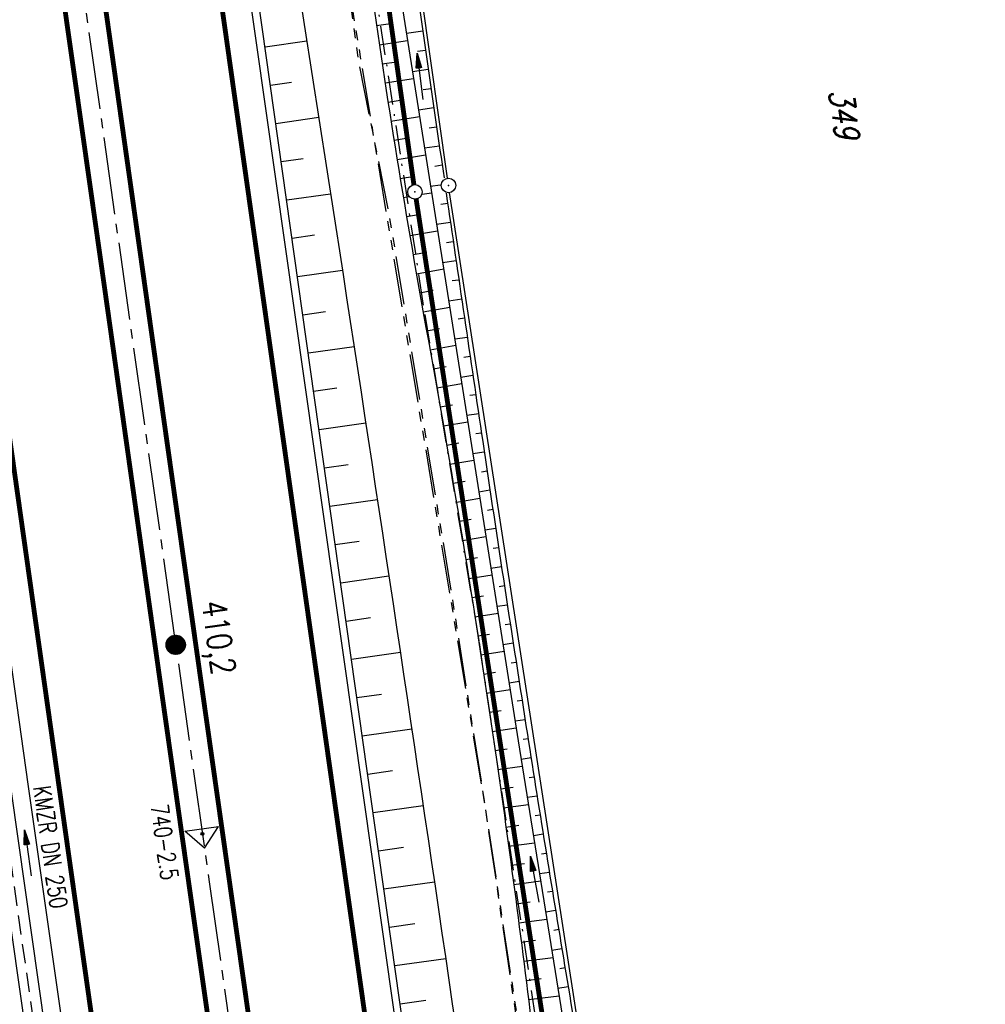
# Model space of a CAD drawing. Extents: x 446457 to 447032, y 444506 to 445688.
# Tile 38 of 83: x 446740 to 446840, y 444982 to 445084. Entities that reach past the tile are written whole.
import ezdxf
from ezdxf.enums import TextEntityAlignment as Align

# ---------------------------------------------------------------- set-up
doc = ezdxf.new("R2010")
doc.units = 0
doc.header["$LTSCALE"] = 2
doc.header["$MEASUREMENT"] = 0
for name, pattern in [('ACHSE', [5.5, 4, -0.5, 0.5, -0.5]), ('AUSGEZOGEN', [0]), ('BAB-FM2', [2.6, 1.5, -0.5, 0.1, -0.5]), ('GESTRICH-X2', [1.5, 1, -0.5]), ('PHANTOMX2', [5, 2.5, -0.5, 0.5, -0.5, 0.5, -0.5])]:
    doc.linetypes.add(name, pattern=pattern)
doc.layers.get('0').update_dxf_attribs({"linetype": 'AUSGEZOGEN'})
for name, color, linetype in [('203-FLSTNR', 8, 'AUSGEZOGEN'), ('203-GRENZL', 8, 'AUSGEZOGEN'), ('203-GRENZL-BAB', 7, 'AUSGEZOGEN'), ('203-GRENZP', 8, 'AUSGEZOGEN'), ('203-GRENZP-BAB', 7, 'AUSGEZOGEN'), ('ACHSETOP', 250, 'ACHSE'), ('BAB_FM', 5, 'BAB-FM2'), ('BOESCHG', 250, 'AUSGEZOGEN'), ('FBRTOP', 250, 'AUSGEZOGEN'), ('GRABEN', 250, 'AUSGEZOGEN'), ('HEKT_B', 250, 'CONTINUOUS'), ('KANAL', 7, 'GESTRICH-X2'), ('Lichtwellenleiter COLT', 46, 'PHANTOMX2'), ('Lichtwellenleiter GLH', 46, 'PHANTOMX2'), ('MULDE', 250, 'AUSGEZOGEN'), ('Netzknoten_PKT', 7, 'CONTINUOUS'), ('Netzknoten_PKT-NR', 7, 'CONTINUOUS'), ('Netzknoten_SIGNATUR', 7, 'CONTINUOUS'), ('PFEIL', 7, 'CONTINUOUS'), ('PFEILTOP', 200, 'AUSGEZOGEN'), ('TEXTO', 4, 'CONTINUOUS')]:
    doc.layers.add(name, color=color, linetype=linetype)
doc.styles.add('ROMANS', font='romans.shx', dxfattribs={"width": 0.8})

# ---------------------------------------------------------------- blocks, each defined once
blk = doc.blocks.new('*X15')
at = {"color": 0}
for p, q in [((212.23, 257.39), (213.24, 258.4)), ((212.24, 257.33), (213.31, 258.4)), ((212.24, 257.47), (213.17, 258.4)), ((212.24, 257.26), (213.37, 258.39)), ((212.24, 257.55), (213.09, 258.39)), ((212.25, 257.2), (213.43, 258.38)), ((212.26, 257.63), (213, 258.37)), ((212.27, 257.14), (213.49, 258.37)), ((212.28, 257.09), (213.55, 258.35)), ((212.29, 257.73), (212.9, 258.35)), ((212.3, 257.04), (213.6, 258.33)), ((212.32, 256.99), (213.65, 258.31)), ((212.34, 257.86), (212.78, 258.29)), ((212.35, 256.94), (213.69, 258.29)), ((212.37, 256.9), (213.74, 258.26)), ((212.4, 256.85), (213.78, 258.24)), ((212.43, 256.81), (213.83, 258.21)), ((212.46, 256.77), (213.86, 258.18)), ((212.49, 256.73), (213.9, 258.14)), ((212.53, 256.7), (213.94, 258.11)), ((212.56, 256.66), (213.97, 258.07)), ((212.6, 256.63), (214.01, 258.03)), ((212.64, 256.6), (214.04, 257.99)), ((212.68, 256.57), (214.07, 257.95)), ((212.73, 256.54), (214.09, 257.91)), ((212.77, 256.52), (214.12, 257.86)), ((212.82, 256.49), (214.14, 257.82)), ((212.87, 256.47), (214.16, 257.77)), ((212.92, 256.45), (214.18, 257.72)), ((212.97, 256.44), (214.2, 257.66)), ((213.03, 256.42), (214.21, 257.6)), ((213.09, 256.41), (214.22, 257.54)), ((213.16, 256.41), (214.23, 257.48)), ((213.22, 256.4), (214.23, 257.41)), ((213.3, 256.41), (214.23, 257.34)), ((213.38, 256.41), (214.22, 257.26)), ((213.46, 256.43), (214.2, 257.17)), ((213.56, 256.46), (214.18, 257.07)), ((213.69, 256.51), (214.12, 256.95))]:
    blk.add_line(p, q, dxfattribs=at)
blk = doc.blocks.new('SRMAST2')
at = {"color": 0}
blk.add_circle((0, 0), 0.999, dxfattribs=at)
blk.add_point((0, 0), dxfattribs=at)
blk.add_blockref('*X15', (-213.23, -257.4))
blk = doc.blocks.new('PFEIL2')
at = {"color": 0}
for p, q in [((0.88, 0), (-2.4, -0.01)), ((0.88, -0.27), (0.88, 0.28)), ((0.88, 0.28), (2.43, 0.01)), ((0.91, 0.27), (0.88, 0.26)), ((0.97, 0.26), (0.88, 0.25)), ((1.02, 0.25), (0.88, 0.23)), ((1.07, 0.24), (0.88, 0.21)), ((1.13, 0.23), (0.88, 0.19)), ((1.18, 0.22), (0.88, 0.17)), ((1.24, 0.21), (0.88, 0.15)), ((1.29, 0.21), (0.88, 0.14)), ((1.34, 0.2), (0.88, 0.12)), ((1.4, 0.19), (0.88, 0.1)), ((1.45, 0.18), (0.88, 0.08)), ((1.51, 0.17), (0.88, 0.06)), ((1.56, 0.16), (0.88, 0.04)), ((1.61, 0.15), (0.88, 0.02)), ((1.67, 0.14), (0.88, 0.01)), ((1.72, 0.13), (0.88, -0.01)), ((1.78, 0.12), (0.88, -0.03)), ((1.83, 0.11), (0.88, -0.05)), ((1.88, 0.1), (0.88, -0.07)), ((1.94, 0.09), (0.88, -0.09)), ((2.05, 0.08), (0.88, -0.12)), ((1.99, 0.08), (0.88, -0.11)), ((2.1, 0.07), (0.88, -0.14)), ((2.15, 0.06), (0.88, -0.16)), ((2.21, 0.05), (0.88, -0.18)), ((2.26, 0.04), (0.88, -0.2)), ((2.32, 0.03), (0.88, -0.22)), ((2.37, 0.02), (0.88, -0.23)), ((2.42, 0.01), (0.88, -0.25)), ((2.43, 0.01), (0.88, -0.27))]:
    blk.add_line(p, q, dxfattribs=at)
blk = doc.blocks.new('GST')
at = {"color": 0}
blk.add_circle((0, 0), 0.75, dxfattribs=at)
blk.add_point((0, 0), dxfattribs=at)
blk = doc.blocks.new('PKT')
at = {"color": 0}
blk.add_circle((0, 0), 0.15, dxfattribs=at)
blk.add_point((0, 0), dxfattribs=at)
blk = doc.blocks.new('Station_Netzknoten')
at = {"layer": 'Netzknoten_SIGNATUR'}
for p, q in [((-1.75, 0.5), (1.75, 0.5)), ((0, -1.5), (-1.75, 0.5)), ((0, -1.5), (1.75, 0.5))]:
    blk.add_line(p, q, dxfattribs=at)
blk.add_point((0, 0), dxfattribs=at)

msp = doc.modelspace()

# ---------------------------------------------------------------- linework, layer by layer
at = {"layer": '203-GRENZL'}
for p, q in [((446784.02, 445067.42), (446746.7, 445330.16)), ((446806.07, 444924.6), (446784.23, 445065.94))]:
    msp.add_line(p, q, dxfattribs=at)
at = {"layer": '203-GRENZL-BAB', "const_width": 0.5, "flags": 128}
for points in [[(446743.61, 445326.79), (446780.54, 445066.75)], [(446780.77, 445065.27), (446821.62, 444800.95)]]:
    msp.add_lwpolyline(points, dxfattribs=at)
at = {"layer": 'ACHSETOP', "color": 0}
msp.add_lwpolyline([(446727.83, 445217.17), (446745.37, 445093.41), (446759.4, 444994.4), (446773.44, 444895.39), (446790.98, 444771.62), (446808.52, 444647.86), (446822.55, 444548.85), (446824.48, 444535.24)], dxfattribs=at)
at = {"layer": 'BAB_FM'}
msp.add_lwpolyline([(446862.62, 444540.65), (446859.27, 444575.35), (446851.6, 444624.75), (446843.34, 444674.07), (446841.63, 444688.48), (446841.23, 444691.45), (446837.45, 444723.75), (446830.25, 444764.13), (446827.21, 444772.77), (446827.21, 444772.77), (446817.95, 444821.93), (446816.5, 444832.07), (446814.41, 444844.56), (446813.44, 444850.64), (446810.13, 444872.9), (446796.62, 444958.13), (446794.7, 444970.14), (446787.28, 445019.58), (446781.51, 445054.49), (446775.97, 445090.7)], dxfattribs=at)
at = {"layer": 'BOESCHG'}
for p, q in [((446776.67, 445083.22), (446778.12, 445083.43)), ((446776.67, 445083.22), (446776.67, 445083.22)), ((446779.76, 445082.42), (446781.45, 445082.66)), ((446769.46, 445081.6), (446765.14, 445080.99)), ((446776.96, 445081.24), (446779.88, 445081.67)), ((446776.96, 445081.24), (446776.97, 445081.24)), ((446780.91, 445080.56), (446781.74, 445080.68)), ((446777.26, 445079.26), (446778.73, 445079.48)), ((446777.26, 445079.26), (446777.26, 445079.26)), ((446777.56, 445077.29), (446780.5, 445077.74)), ((446780.39, 445078.46), (446782.02, 445078.7)), ((446767.89, 445077.34), (446765.7, 445077.03)), ((446777.56, 445077.29), (446777.56, 445077.29)), ((446781.51, 445076.6), (446782.31, 445076.72)), ((446777.86, 445075.31), (446779.34, 445075.54)), ((446777.86, 445075.31), (446777.87, 445075.31)), ((446781.01, 445074.51), (446782.6, 445074.74)), ((446770.7, 445073.7), (446766.26, 445073.07)), ((446778.17, 445073.33), (446781.13, 445073.8)), ((446778.17, 445073.33), (446778.17, 445073.33)), ((446782.11, 445072.65), (446782.88, 445072.76)), ((446778.49, 445071.36), (446779.96, 445071.59)), ((446778.49, 445071.36), (446778.49, 445071.36)), ((446781.64, 445070.56), (446783.17, 445070.78)), ((446778.8, 445069.38), (446781.75, 445069.86)), ((446769.07, 445069.43), (446766.82, 445069.11)), ((446778.8, 445069.38), (446778.8, 445069.38)), ((446782.71, 445068.69), (446783.46, 445068.8)), ((446779.12, 445067.41), (446780.59, 445067.65)), ((446779.12, 445067.41), (446779.13, 445067.41)), ((446782.26, 445066.61), (446783.25, 445066.75)), ((446771.92, 445065.79), (446767.38, 445065.15)), ((446779.45, 445065.44), (446779.99, 445065.53)), ((446781.38, 445065.76), (446782.37, 445065.92)), ((446779.45, 445065.44), (446779.45, 445065.44)), ((446783.31, 445064.74), (446784.04, 445064.85)), ((446779.78, 445063.46), (446781.23, 445063.71)), ((446779.78, 445063.46), (446779.78, 445063.46)), ((446782.89, 445062.66), (446784.33, 445062.87)), ((446770.24, 445061.52), (446767.94, 445061.19)), ((446780.11, 445061.49), (446782.99, 445061.98)), ((446780.11, 445061.49), (446780.12, 445061.49)), ((446783.91, 445060.78), (446784.61, 445060.89)), ((446780.45, 445059.52), (446781.88, 445059.77)), ((446780.45, 445059.52), (446780.45, 445059.52)), ((446783.51, 445058.7), (446784.9, 445058.91)), ((446773.14, 445057.89), (446768.5, 445057.23)), ((446780.8, 445057.55), (446783.62, 445058.04)), ((446780.8, 445057.55), (446780.8, 445057.55)), ((446784.51, 445056.83), (446785.19, 445056.93)), ((446781.14, 445055.58), (446782.54, 445055.83)), ((446781.14, 445055.58), (446781.14, 445055.58)), ((446784.14, 445054.75), (446785.48, 445054.95)), ((446771.4, 445053.6), (446769.06, 445053.27)), ((446781.49, 445053.61), (446784.24, 445054.1)), ((446781.49, 445053.61), (446781.5, 445053.61)), ((446785.11, 445052.87), (446785.78, 445052.97)), ((446781.85, 445051.64), (446783.2, 445051.89)), ((446781.85, 445051.64), (446781.85, 445051.64)), ((446784.76, 445050.8), (446786.07, 445050.99)), ((446774.36, 445049.98), (446769.62, 445049.31)), ((446782.21, 445049.67), (446784.86, 445050.15)), ((446782.21, 445049.67), (446782.21, 445049.67)), ((446785.72, 445048.92), (446786.36, 445049.01)), ((446782.56, 445047.71), (446783.87, 445047.94)), ((446782.56, 445047.71), (446782.56, 445047.71)), ((446782.91, 445045.74), (446785.49, 445046.19)), ((446785.39, 445046.85), (446786.65, 445047.04)), ((446772.57, 445045.69), (446770.17, 445045.35)), ((446782.91, 445045.74), (446782.91, 445045.74)), ((446786.32, 445044.97), (446786.94, 445045.06)), ((446783.25, 445043.77), (446784.53, 445043.99)), ((446783.25, 445043.77), (446783.25, 445043.77)), ((446786.01, 445042.9), (446787.24, 445043.08)), ((446775.56, 445042.07), (446770.73, 445041.39)), ((446783.59, 445041.8), (446786.12, 445042.23)), ((446783.59, 445041.8), (446783.6, 445041.8)), ((446786.93, 445041.01), (446787.53, 445041.1)), ((446783.93, 445039.82), (446785.18, 445040.04)), ((446783.93, 445039.82), (446783.94, 445039.83)), ((446786.64, 445038.95), (446787.82, 445039.12)), ((446784.27, 445037.85), (446786.74, 445038.27)), ((446773.73, 445037.77), (446771.29, 445037.43)), ((446784.27, 445037.85), (446784.27, 445037.85)), ((446787.53, 445037.06), (446788.12, 445037.14)), ((446784.6, 445035.88), (446785.83, 445036.09)), ((446784.6, 445035.88), (446784.6, 445035.88)), ((446787.26, 445034.99), (446788.41, 445035.17)), ((446776.77, 445034.16), (446771.85, 445033.47)), ((446784.93, 445033.91), (446787.37, 445034.31)), ((446784.93, 445033.91), (446784.94, 445033.91)), ((446788.14, 445033.1), (446788.71, 445033.19)), ((446785.26, 445031.94), (446786.47, 445032.14)), ((446785.26, 445031.94), (446785.26, 445031.94)), ((446787.89, 445031.04), (446789.01, 445031.21)), ((446774.89, 445029.85), (446772.41, 445029.5)), ((446785.58, 445029.96), (446787.99, 445030.36)), ((446785.58, 445029.96), (446785.59, 445029.96)), ((446788.75, 445029.15), (446789.3, 445029.23)), ((446785.9, 445027.99), (446787.11, 445028.18)), ((446785.9, 445027.99), (446785.91, 445027.99)), ((446788.51, 445027.09), (446789.6, 445027.26)), ((446777.96, 445026.25), (446772.97, 445025.54)), ((446786.22, 445026.01), (446788.62, 445026.4)), ((446786.22, 445026.01), (446786.22, 445026.01)), ((446789.36, 445025.2), (446789.9, 445025.28)), ((446786.54, 445024.04), (446787.73, 445024.23)), ((446786.54, 445024.04), (446786.54, 445024.04)), ((446789.14, 445023.14), (446790.21, 445023.3)), ((446776.04, 445021.94), (446773.53, 445021.58)), ((446786.85, 445022.06), (446789.25, 445022.44)), ((446786.85, 445022.06), (446786.85, 445022.06)), ((446789.98, 445021.24), (446790.51, 445021.32)), ((446787.16, 445020.09), (446788.36, 445020.27)), ((446787.16, 445020.09), (446787.16, 445020.09)), ((446789.76, 445019.19), (446790.81, 445019.35)), ((446779.15, 445018.34), (446774.09, 445017.62)), ((446787.46, 445018.11), (446789.87, 445018.48)), ((446787.46, 445018.11), (446787.46, 445018.11)), ((446790.6, 445017.29), (446791.12, 445017.37)), ((446787.76, 445016.13), (446788.97, 445016.32)), ((446787.76, 445016.13), (446787.76, 445016.13)), ((446790.39, 445015.23), (446791.42, 445015.39)), ((446777.19, 445014.02), (446774.65, 445013.66)), ((446788.06, 445014.15), (446790.5, 445014.52)), ((446788.06, 445014.15), (446788.06, 445014.16)), ((446791.21, 445013.34), (446791.73, 445013.42)), ((446788.36, 445012.18), (446789.58, 445012.36)), ((446788.36, 445012.18), (446788.36, 445012.18)), ((446788.65, 445010.2), (446791.12, 445010.56)), ((446791.01, 445011.28), (446792.04, 445011.44)), ((446780.33, 445010.42), (446775.2, 445009.7)), ((446788.65, 445010.2), (446788.65, 445010.2)), ((446791.83, 445009.39), (446792.35, 445009.47)), ((446788.94, 445008.22), (446790.19, 445008.4)), ((446788.94, 445008.22), (446788.94, 445008.22)), ((446791.64, 445007.33), (446792.66, 445007.49)), ((446789.22, 445006.24), (446791.75, 445006.6)), ((446778.34, 445006.1), (446775.76, 445005.74)), ((446789.22, 445006.24), (446789.22, 445006.24)), ((446792.46, 445005.43), (446792.97, 445005.51)), ((446789.51, 445004.26), (446790.79, 445004.44)), ((446789.51, 445004.26), (446789.51, 445004.26)), ((446792.27, 445003.38), (446793.28, 445003.54)), ((446781.5, 445002.51), (446776.32, 445001.78)), ((446789.78, 445002.28), (446792.39, 445002.64)), ((446789.78, 445002.28), (446789.79, 445002.28)), ((446793.09, 445001.48), (446793.6, 445001.56)), ((446790.06, 445000.3), (446791.38, 445000.48)), ((446790.06, 445000.3), (446790.06, 445000.3)), ((446792.9, 444999.43), (446793.91, 444999.59)), ((446790.33, 444998.32), (446793.02, 444998.68)), ((446790.33, 444998.32), (446790.33, 444998.32)), ((446779.48, 444998.19), (446776.88, 444997.82)), ((446793.73, 444997.53), (446794.23, 444997.61)), ((446790.6, 444996.34), (446791.97, 444996.52)), ((446790.6, 444996.34), (446790.6, 444996.34)), ((446793.54, 444995.48), (446794.55, 444995.64)), ((446782.67, 444994.6), (446777.44, 444993.86)), ((446790.87, 444994.35), (446793.66, 444994.72)), ((446790.87, 444994.35), (446790.87, 444994.35)), ((446794.36, 444993.58), (446794.87, 444993.67)), ((446791.13, 444992.37), (446792.55, 444992.56)), ((446791.13, 444992.37), (446791.13, 444992.37)), ((446794.17, 444991.52), (446795.19, 444991.69)), ((446780.62, 444990.27), (446778, 444989.9)), ((446791.39, 444990.39), (446794.29, 444990.76)), ((446791.39, 444990.39), (446791.39, 444990.39)), ((446795, 444989.63), (446795.52, 444989.72)), ((446791.64, 444988.4), (446793.13, 444988.59)), ((446791.64, 444988.4), (446791.64, 444988.4)), ((446794.8, 444987.57), (446795.84, 444987.74)), ((446783.83, 444986.68), (446778.56, 444985.94)), ((446791.89, 444986.42), (446794.93, 444986.8)), ((446791.89, 444986.42), (446791.9, 444986.42)), ((446795.64, 444985.68), (446796.17, 444985.77)), ((446792.14, 444984.43), (446793.69, 444984.63)), ((446792.14, 444984.43), (446792.14, 444984.43)), ((446795.44, 444983.62), (446796.49, 444983.8)), ((446781.76, 444982.35), (446779.12, 444981.98)), ((446792.39, 444982.45), (446795.56, 444982.84)), ((446792.39, 444982.45), (446792.39, 444982.45))]:
    msp.add_line(p, q, dxfattribs=at)
at = {"layer": 'BOESCHG', "flags": 128}
msp.add_lwpolyline([(446812.87, 444742.8), (446764.85, 445083.06), (446755.22, 445150.22), (446744.69, 445225.24), (446736.6, 445281.21), (446730.54, 445323.47), (446727.88, 445342.35)], dxfattribs=at)
msp.add_lwpolyline([(446735.72, 445326.63, 0.001988), (446736.2, 445319.62, 0.009459), (446736.33, 445318.15, 0.001002), (446739.77, 445287.42, 0.005836), (446740.44, 445282.15, 0.000666), (446743.82, 445257.86, -0.000502), (446748.32, 445225.6, -0.000545), (446754.54, 445180.36, 0.000824), (446758.66, 445150.44, 0.004465), (446759.22, 445146.68, -0.000268), (446769.05, 445084.22, -0.004141), (446792.16, 444928.42, -0.00348), (446816.83, 444742.62)], format="xyb", dxfattribs=at)
at = {"layer": 'BOESCHG'}
for points in [[(446748.27, 445283.21, 0.000643), (446754.97, 445239.46, -0.002222), (446756.86, 445226.8, -0.000618), (446762.55, 445187.37, -0.000719), (446767.34, 445153.47, -0.003844), (446771.47, 445122.21, 0.003665), (446775.79, 445089.42, 0.010315), (446781.79, 445051.97, -0.008829), (446788.94, 445008.23, -0.006644), (446792.99, 444977.48, 0.011117), (446795.57, 444959.12, 0.000886), (446798.82, 444939.47, -0.000737), (446802.73, 444915.86, -0.00018), (446807.04, 444889.57, -0.000166), (446811.69, 444861.04, -0.003767), (446813.53, 444849.23, 0.000983), (446820.29, 444803.94, 0.008725), (446821.66, 444795.82, 0.003132), (446826.03, 444773.28)], [(446780.31, 445090.58, 0.000546), (446783.66, 445067.45, 0.001976)], [(446783.88, 445065.88, 0.000607), (446787.66, 445040.18, 0.001976), (446792.28, 445009.87, 0.002394), (446796.26, 444985.22, -0.00233), (446800.35, 444959.9, -0.000215), (446804.86, 444930.98, -0.000204), (446805.86, 444924.55, -0.000251)]]:
    msp.add_lwpolyline(points, format="xyb", dxfattribs=at)
at = {"layer": 'FBRTOP', "const_width": 0.5}
for points in [[(446727.61, 445203.66, 0.000005), (446731.55, 445175.83, 0.000006), (446734.44, 445155.44, 0.000005), (446738.34, 445127.87, 0.000006), (446741.35, 445106.67, 0.000262), (446744.9, 445081.67, -0.000165), (446748.46, 445056.66, -0.000317), (446752.37, 445028.97, 0.000384), (446755.61, 445006.07, 0.000054), (446757.26, 444994.45, -0.000066), (446758.92, 444982.82, -0.00003), (446762.61, 444956.82, -0.000033), (446765.93, 444933.46, -0.000136), (446769.38, 444909.08, 0.000143), (446772.83, 444884.71, 0.000117), (446776.4, 444859.65, -0.00009), (446779.96, 444834.59, -0.000035)], [(446741.69, 445219.14, -0.000001), (446752.97, 445139.57, -0.000002), (446759.23, 445095.37), (446773.27, 444996.36), (446787.3, 444897.35, -0.000001), (446796.07, 444835.47, 0.000001), (446804.84, 444773.59, 0.000003), (446813.61, 444711.71, -0.000002), (446822.38, 444649.83, -0.000001), (446829.4, 444600.32, 0.000001), (446836.41, 444550.82, 0.000001), (446838.34, 444537.21, -0.000003)], [(446713.97, 445215.21, -0.000001), (446725.24, 445135.65, -0.000002), (446731.51, 445091.44), (446745.54, 444992.43), (446759.58, 444893.42, -0.000001), (446768.35, 444831.54, 0.000001), (446777.12, 444769.66, 0.000003), (446785.89, 444707.78, -0.000002), (446794.66, 444645.9, -0.000001), (446801.68, 444596.39, 0.000001), (446808.69, 444546.89, 0.000001), (446810.62, 444533.28, -0.000003)]]:
    msp.add_lwpolyline(points, format="xyb", dxfattribs=at)
at = {"layer": 'FBRTOP', "const_width": 0.5, "flags": 128}
msp.add_lwpolyline([(446675.46, 445601.14, -0.000029), (446678.25, 445581.62, -0.000083), (446679.22, 445574.8), (446686.23, 445525.58, -0.000461), (446689.72, 445500.85, 0.000412), (446693.21, 445476.12, 0.000274), (446696.65, 445451.98, -0.000308), (446700.09, 445427.84, -0.000041), (446704.16, 445399.13, -0.000053), (446707.34, 445376.68, -0.000068), (446710.75, 445352.56, 0.000201), (446714.16, 445328.44, 0.000066), (446717.77, 445303.04, -0.000029), (446721.37, 445277.64, -0.000013), (446726.04, 445244.73, -0.000025), (446728.41, 445227.99, -0.000188), (446731.78, 445204.22, 0.000116), (446735.14, 445180.44, 0.000098), (446738.6, 445156.01, -0.000125), (446742.07, 445131.57, -0.00007), (446745.54, 445107, 0.000053), (446749.01, 445082.43, 0.000033), (446753.82, 445048.45, 0.00007), (446756.1, 445032.39, 0.000049), (446757.1, 445025.34, 0.000008), (446763.02, 444983.7, 0.000035), (446769.86, 444935.6, 0.000241), (446770.85, 444928.66, 0.000398), (446771.04, 444927.39, -0.000146), (446771.22, 444926.12, -0.001113), (446773.4, 444910.74, 0.00067), (446776.99, 444885.18), (446784.08, 444835.29, -0.000024), (446786.4, 444818.9, -0.000012), (446791.08, 444785.97)], format="xyb", dxfattribs=at)
at = {"layer": 'FBRTOP', "flags": 128}
msp.add_lwpolyline([(446688.21, 445374.6), (446691.72, 445349.92), (446695.2, 445325.29), (446698.73, 445300.51), (446702.22, 445275.95), (446705.67, 445251.31), (446709.16, 445226.75), (446712.82, 445202.13), (446716.17, 445177.37), (446719.66, 445152.81), (446723.14, 445128.06), (446726.62, 445103.38), (446730.14, 445078.74), (446733.64, 445053.99), (446737.12, 445029.41), (446740.62, 445004.74), (446744.07, 444980.36), (446747.58, 444955.64), (446751.09, 444930.99)], dxfattribs=at)
at = {"layer": 'FBRTOP'}
msp.add_lwpolyline([(446744.66, 445219.56, -0.000001), (446755.94, 445140, -0.000002), (446762.2, 445095.79), (446776.24, 444996.78), (446790.27, 444897.77, -0.000001), (446799.04, 444835.89, 0.000001), (446807.81, 444774.01, 0.000003), (446816.58, 444712.13, -0.000002), (446825.35, 444650.25, -0.000001), (446832.37, 444600.74, 0.000001), (446839.38, 444551.24, 0.000001), (446841.31, 444537.63, -0.000003)], format="xyb", dxfattribs=at)
at = {"layer": 'GRABEN', "flags": 128}
msp.add_lwpolyline([(446778.56, 445090.02), (446791.34, 445009.22), (446799.26, 444959.75), (446805.92, 444916.86), (446814.56, 444861.44), (446822.88, 444804.62), (446829.01, 444772.98)], dxfattribs=at)
at = {"layer": 'KANAL'}
msp.add_line((446733.75, 445032.75), (446743.78, 444961.62), dxfattribs=at)
at = {"layer": 'Lichtwellenleiter COLT', "flags": 128}
msp.add_lwpolyline([(446692.79, 445662.92), (446697.62, 445626.43), (446699.51, 445610.08), (446701.12, 445599.89), (446704.49, 445583.96), (446719.08, 445473.01), (446719.08, 445473.01), (446725.29, 445429.53), (446728.5, 445410.35), (446733.92, 445373.24), (446741.48, 445318.19), (446755.13, 445225.19), (446765.26, 445151.35), (446774.25, 445084.41), (446787.82, 445002.89), (446798.85, 444928.12), (446811.77, 444848.06), (446819.62, 444799.09), (446824.24, 444774.74), (446831.69, 444743.96), (446835.9, 444698.3), (446836.65, 444687.9), (446840.11, 444664.74), (446852.61, 444581.42), (446856, 444543), (446856.31, 444539.75)], dxfattribs=at)
at = {"layer": 'Lichtwellenleiter GLH', "flags": 128}
msp.add_lwpolyline([(446692.94, 445662.94), (446694.76, 445648.46), (446697.71, 445624.4), (446702.7, 445593.48), (446704.09, 445590.87), (446705.66, 445578.53), (446706.26, 445574.61), (446706.21, 445571.31), (446708.38, 445551.21), (446713.04, 445519.31), (446713.04, 445519.31), (446719.28, 445473.79), (446728.19, 445417.62), (446732.74, 445387.49), (446735.53, 445360.55), (446742.41, 445313.69), (446743.03, 445308.81), (446745.08, 445297.27), (446749.13, 445269.89), (446754.57, 445230.23), (446757.91, 445205.3), (446757.91, 445205.3), (446757.91, 445205.3), (446766.68, 445145.04), (446770.44, 445116.72), (446772.74, 445096.87), (446773.12, 445091.67), (446774.79, 445079.57), (446778.01, 445063.4), (446784.57, 445023.53), (446787.82, 445002.89), (446794.7, 444957.79), (446799.77, 444924.04), (446798.85, 444928.12), (446803.48, 444899.29), (446808.63, 444867.55), (446815.33, 444831.65), (446823.36, 444777.47), (446830.86, 444742.9), (446833.85, 444709.52), (446836.82, 444691.23), (446838.95, 444675.64), (446841.52, 444660), (446846.05, 444625.75), (446849.99, 444600.7), (446854.15, 444573.8), (446856, 444550.23), (446856.77, 444539.82)], dxfattribs=at)
at = {"layer": 'MULDE', "flags": 128}
msp.add_lwpolyline([(446655.38, 445579.09), (446655.56, 445577.6), (446664.66, 445513.44, 0.000111), (446664.66, 445513.44), (446674.02, 445447.68), (446683.45, 445381.92), (446685.67, 445367.19), (446692.02, 445321.07), (446702.16, 445249.88), (446712.35, 445177.34), (446717.88, 445137.42), (446722.6, 445105.66), (446732.64, 445033.35), (446742.51, 444964.09), (446742.89, 444960.74), (446753.36, 444889.07), (446763.53, 444816.5), (446773.64, 444745.74), (446773.73, 444744.44)], format="xyb", dxfattribs=at)
at = {"layer": 'MULDE'}
msp.add_lwpolyline([(446657.37, 445579.33), (446657.54, 445577.86), (446666.64, 445513.72), (446676, 445447.97), (446685.43, 445382.21), (446687.65, 445367.48), (446694, 445321.35), (446704.14, 445250.16), (446714.33, 445177.62), (446719.86, 445137.7), (446724.58, 445105.95), (446734.63, 445033.63), (446744.49, 444964.35), (446744.88, 444961), (446750, 444925.91)], dxfattribs=at)

# ---------------------------------------------------------------- block references
at = {"layer": '203-GRENZP', "rotation": 278.0670990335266}
msp.add_blockref('GST', (446784.12, 445066.68), dxfattribs=at)
at = {"layer": '203-GRENZP-BAB', "rotation": 278.0670990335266}
msp.add_blockref('GST', (446780.65, 445066.01), dxfattribs=at)
at = {"layer": 'HEKT_B'}
msp.add_blockref('SRMAST2', (446755.9, 445019.15), dxfattribs=at)
at = {"layer": 'Netzknoten_PKT'}
msp.add_blockref('PKT', (446758.66, 444999.61), dxfattribs=at)
at = {"layer": 'Netzknoten_SIGNATUR', "rotation": 8.200787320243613}
msp.add_blockref('Station_Netzknoten', (446758.66, 444999.61), dxfattribs=at)
at = {"layer": 'PFEIL', "rotation": 98.03449999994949}
msp.add_blockref('PFEIL2', (446740.62, 444997.61), dxfattribs=at)
at = {"layer": 'PFEILTOP'}
for p, rotation in [((446781.16, 445077.96), 96.84396320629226), ((446793.04, 444994.88), 100.2526070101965)]:
    msp.add_blockref('PFEIL2', p, dxfattribs=dict(at, rotation=rotation))

# ---------------------------------------------------------------- texts
at = {"layer": '203-FLSTNR', "style": 'ROMANS', "oblique": 15, "width": 0.8}
msp.add_text('349', height=2.5, rotation=278.0671, dxfattribs=at).set_placement((446823.44, 445076.48))
at = {"layer": 'HEKT_B', "style": 'ROMANS', "width": 0.8}
msp.add_text('410,2', height=2.5, rotation=278.0671, dxfattribs=at).set_placement((446758.59, 445023.56))
at = {"layer": 'Netzknoten_PKT-NR', "style": 'ROMANS', "width": 0.75}
msp.add_text('740-2.5', height=1.8, rotation=278.0864, dxfattribs=at).set_placement((446754.41, 444994.72), align=Align.RIGHT)
at = {"layer": 'TEXTO', "style": 'ROMANS', "width": 0.75}
msp.add_text('KMZR DN 250', height=1.8, rotation=278.0345, dxfattribs=at).set_placement((446742.05, 444998.11), align=Align.CENTER)

doc.saveas('drawing.dxf')
